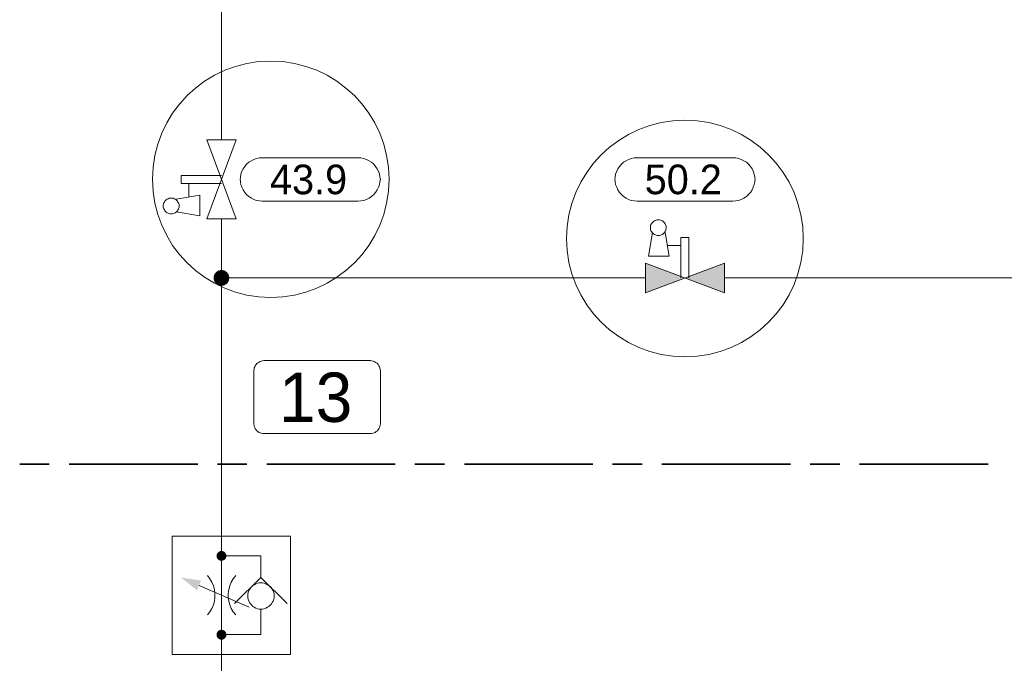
# Model space of a CAD drawing. Header units: millimetres. Extents: x 0 to 203, y 0 to 47.
# Tile 189 of 196: x 167.26 to 171.18, y 36.2 to 38.77. Entities that reach past the tile are written whole.
import ezdxf

# ---------------------------------------------------------------- set-up
doc = ezdxf.new("R2010")
doc.units = ezdxf.units.MM
for name, color, linetype in [('PDF_Geomertry', 7, 'Continuous'), ('PDF_Solid Fills', 7, 'Continuous'), ('PDF_Text', 7, 'Continuous')]:
    doc.layers.add(name, color=color, linetype=linetype)
doc.styles.add('PDF Arial', font='txt')

msp = doc.modelspace()

# ---------------------------------------------------------------- hatches: boundary and pattern name
at = {"layer": 'PDF_Solid Fills', "transparency": 33554559}
for points in [[(168.0643, 37.7382), (168.0324, 37.7382), (168.0332, 37.7424)], [(168.0643, 37.7382), (168.0332, 37.7424), (168.0338, 37.7465)], [(168.0643, 37.7382), (168.0338, 37.7465), (168.0352, 37.7499)], [(168.0643, 37.7382), (168.0352, 37.7499), (168.0365, 37.7535)], [(168.0643, 37.7382), (168.0365, 37.7535), (168.0393, 37.7568)], [(168.0643, 37.7382), (168.0393, 37.7568), (168.0421, 37.7604)], [(168.0643, 37.7382), (168.0421, 37.7604), (168.0449, 37.7632)], [(168.0643, 37.7382), (168.0449, 37.7632), (168.0485, 37.7651)], [(168.0643, 37.7382), (168.0485, 37.7651), (168.0518, 37.7674)], [(168.0643, 37.7382), (168.0518, 37.7674), (168.056, 37.7687)], [(168.0643, 37.7382), (168.056, 37.7687), (168.0602, 37.7693)], [(168.0643, 37.7382), (168.0602, 37.7693), (168.0643, 37.7693)], [(168.0643, 37.7382), (168.0679, 37.7693), (168.0721, 37.7687)], [(168.0643, 37.7382), (168.0643, 37.7693), (168.0679, 37.7693)], [(168.0643, 37.7382), (168.0721, 37.7687), (168.0763, 37.7674)], [(168.0643, 37.7382), (168.0763, 37.7674), (168.0796, 37.7651)], [(168.0643, 37.7382), (168.0796, 37.7651), (168.0832, 37.7632)], [(168.0643, 37.7382), (168.0832, 37.7632), (168.0865, 37.7604)], [(168.0643, 37.7382), (168.0865, 37.7604), (168.0888, 37.7568)], [(168.0643, 37.7382), (168.0888, 37.7568), (168.0915, 37.7535)], [(168.0643, 37.7382), (168.0915, 37.7535), (168.0929, 37.7499)], [(168.0643, 37.7382), (168.0929, 37.7499), (168.0943, 37.7465)], [(168.0643, 37.7382), (168.0943, 37.7465), (168.0949, 37.7424)], [(168.0643, 37.7382), (168.0949, 37.7424), (168.0957, 37.7382)], [(168.0643, 37.7382), (168.0332, 37.734), (168.0324, 37.7382)], [(168.0643, 37.7382), (168.0338, 37.7299), (168.0332, 37.734)], [(168.0643, 37.7382), (168.0352, 37.7257), (168.0338, 37.7299)], [(168.0643, 37.7382), (168.0365, 37.7221), (168.0352, 37.7257)], [(168.0643, 37.7382), (168.0393, 37.7187), (168.0365, 37.7221)], [(168.0643, 37.7382), (168.0421, 37.716), (168.0393, 37.7187)], [(168.0643, 37.7382), (168.0449, 37.7132), (168.0421, 37.716)], [(168.0643, 37.7382), (168.0485, 37.711), (168.0449, 37.7132)], [(168.0643, 37.7382), (168.0518, 37.709), (168.0485, 37.711)], [(168.0643, 37.7382), (168.056, 37.7076), (168.0518, 37.709)], [(168.0643, 37.7382), (168.0602, 37.7068), (168.056, 37.7076)], [(168.0643, 37.7382), (168.0643, 37.7068), (168.0602, 37.7068)], [(168.0643, 37.7382), (168.0679, 37.7068), (168.0643, 37.7068)], [(168.0643, 37.7382), (168.0721, 37.7076), (168.0679, 37.7068)], [(168.0643, 37.7382), (168.0763, 37.709), (168.0721, 37.7076)], [(168.0643, 37.7382), (168.0796, 37.711), (168.0763, 37.709)], [(168.0643, 37.7382), (168.0832, 37.7132), (168.0796, 37.711)], [(168.0643, 37.7382), (168.0865, 37.716), (168.0832, 37.7132)], [(168.0643, 37.7382), (168.0888, 37.7187), (168.0865, 37.716)], [(168.0643, 37.7382), (168.0915, 37.7221), (168.0888, 37.7187)], [(168.0643, 37.7382), (168.0929, 37.7257), (168.0915, 37.7221)], [(168.0643, 37.7382), (168.0943, 37.7299), (168.0929, 37.7257)], [(168.0643, 37.7382), (168.0949, 37.734), (168.0943, 37.7299)], [(168.0643, 37.7382), (168.0957, 37.7382), (168.0949, 37.734)], [(168.0643, 36.6299), (168.0471, 36.6396), (168.0485, 36.6415)], [(168.0643, 36.6299), (168.0485, 36.6415), (168.0504, 36.6437)], [(168.0643, 36.6299), (168.0504, 36.6437), (168.0518, 36.6457)], [(168.0643, 36.6299), (168.0518, 36.6457), (168.054, 36.6471)], [(168.0643, 36.6299), (168.054, 36.6471), (168.0568, 36.6479)], [(168.0643, 36.6299), (168.0568, 36.6479), (168.0588, 36.6493)], [(168.0643, 36.6299), (168.0588, 36.6493), (168.0615, 36.6493)], [(168.0643, 36.6299), (168.0615, 36.6493), (168.0643, 36.6499)], [(168.0643, 36.6299), (168.0643, 36.6499), (168.0665, 36.6493)], [(168.0643, 36.6299), (168.0693, 36.6493), (168.0713, 36.6479)], [(168.0643, 36.6299), (168.0665, 36.6493), (168.0693, 36.6493)], [(168.0643, 36.6299), (168.0713, 36.6479), (168.074, 36.6471)], [(168.0643, 36.6299), (168.074, 36.6471), (168.0763, 36.6457)], [(168.0643, 36.6299), (168.0763, 36.6457), (168.0782, 36.6437)], [(168.0643, 36.6299), (168.0782, 36.6437), (168.0796, 36.6415)], [(168.0643, 36.6299), (168.0796, 36.6415), (168.081, 36.6396)], [(168.0643, 36.6299), (168.0443, 36.6299), (168.0449, 36.6326)], [(168.0643, 36.6299), (168.0449, 36.6276), (168.0443, 36.6299)], [(168.0643, 36.6299), (168.0449, 36.6354), (168.0457, 36.6374)], [(168.0643, 36.6299), (168.0449, 36.6326), (168.0449, 36.6354)], [(168.0643, 36.6299), (168.0449, 36.6249), (168.0449, 36.6276)], [(168.0643, 36.6299), (168.0457, 36.6221), (168.0449, 36.6249)], [(168.0643, 36.6299), (168.0457, 36.6374), (168.0471, 36.6396)], [(168.0643, 36.6299), (168.0471, 36.6201), (168.0457, 36.6221)], [(168.0643, 36.6299), (168.0485, 36.6179), (168.0471, 36.6201)], [(168.0643, 36.6299), (168.0504, 36.616), (168.0485, 36.6179)], [(168.0643, 36.6299), (168.0518, 36.6146), (168.0504, 36.616)], [(168.0643, 36.6299), (168.054, 36.6132), (168.0518, 36.6146)], [(168.0643, 36.6299), (168.0568, 36.6118), (168.054, 36.6132)], [(168.0643, 36.6299), (168.0588, 36.611), (168.0568, 36.6118)], [(168.0643, 36.6299), (168.0615, 36.6104), (168.0588, 36.611)], [(168.0643, 36.6299), (168.0643, 36.6104), (168.0615, 36.6104)], [(168.0643, 36.6299), (168.081, 36.6396), (168.0824, 36.6374)], [(168.0643, 36.6299), (168.0824, 36.6374), (168.0832, 36.6354)], [(168.0643, 36.6299), (168.0832, 36.6354), (168.0838, 36.6326)], [(168.0643, 36.6299), (168.0838, 36.6326), (168.0838, 36.6299)], [(168.0643, 36.6299), (168.0665, 36.6104), (168.0643, 36.6104)], [(168.0643, 36.6299), (168.0693, 36.611), (168.0665, 36.6104)], [(168.0643, 36.6299), (168.0713, 36.6118), (168.0693, 36.611)], [(168.0643, 36.6299), (168.074, 36.6132), (168.0713, 36.6118)], [(168.0643, 36.6299), (168.0763, 36.6146), (168.074, 36.6132)], [(168.0643, 36.6299), (168.0782, 36.616), (168.0763, 36.6146)], [(168.0643, 36.6299), (168.0796, 36.6179), (168.0782, 36.616)], [(168.0643, 36.6299), (168.081, 36.6201), (168.0796, 36.6179)], [(168.0643, 36.6299), (168.0824, 36.6221), (168.081, 36.6201)], [(168.0643, 36.6299), (168.0832, 36.6249), (168.0824, 36.6221)], [(168.0643, 36.6299), (168.0838, 36.6276), (168.0832, 36.6249)], [(168.0643, 36.6299), (168.0838, 36.6299), (168.0838, 36.6276)], [(168.0643, 36.316), (168.0471, 36.3257), (168.0485, 36.3276)], [(168.0643, 36.316), (168.0485, 36.3276), (168.0504, 36.3299)], [(168.0643, 36.316), (168.0504, 36.3299), (168.0518, 36.3313)], [(168.0643, 36.316), (168.0518, 36.3313), (168.054, 36.3326)], [(168.0643, 36.316), (168.054, 36.3326), (168.0568, 36.334)], [(168.0643, 36.316), (168.0568, 36.334), (168.0588, 36.3346)], [(168.0643, 36.316), (168.0588, 36.3346), (168.0615, 36.3354)], [(168.0643, 36.316), (168.0615, 36.3354), (168.0643, 36.3354)], [(168.0643, 36.316), (168.0665, 36.3354), (168.0693, 36.3346)], [(168.0643, 36.316), (168.0643, 36.3354), (168.0665, 36.3354)], [(168.0643, 36.316), (168.0693, 36.3346), (168.0713, 36.334)], [(168.0643, 36.316), (168.0713, 36.334), (168.074, 36.3326)], [(168.0643, 36.316), (168.074, 36.3326), (168.0763, 36.3313)], [(168.0643, 36.316), (168.0763, 36.3313), (168.0782, 36.3299)], [(168.0643, 36.316), (168.0782, 36.3299), (168.0796, 36.3276)], [(168.0643, 36.316), (168.0796, 36.3276), (168.081, 36.3257)], [(168.0643, 36.316), (168.0443, 36.316), (168.0449, 36.3179)], [(168.0643, 36.316), (168.0449, 36.3132), (168.0443, 36.316)], [(168.0643, 36.316), (168.0449, 36.3207), (168.0457, 36.3229)], [(168.0643, 36.316), (168.0449, 36.3179), (168.0449, 36.3207)], [(168.0643, 36.316), (168.0449, 36.3104), (168.0449, 36.3132)], [(168.0643, 36.316), (168.0457, 36.3082), (168.0449, 36.3104)], [(168.0643, 36.316), (168.0457, 36.3229), (168.0471, 36.3257)], [(168.0643, 36.316), (168.0471, 36.3054), (168.0457, 36.3082)], [(168.0643, 36.316), (168.0485, 36.3035), (168.0471, 36.3054)], [(168.0643, 36.316), (168.0504, 36.3021), (168.0485, 36.3035)], [(168.0643, 36.316), (168.0518, 36.2999), (168.0504, 36.3021)], [(168.0643, 36.316), (168.054, 36.2985), (168.0518, 36.2999)], [(168.0643, 36.316), (168.0568, 36.2971), (168.054, 36.2985)], [(168.0643, 36.316), (168.0588, 36.2965), (168.0568, 36.2971)], [(168.0643, 36.316), (168.0615, 36.2965), (168.0588, 36.2965)], [(168.0643, 36.316), (168.0643, 36.2957), (168.0615, 36.2965)], [(168.0643, 36.316), (168.081, 36.3257), (168.0824, 36.3229)], [(168.0643, 36.316), (168.0824, 36.3229), (168.0832, 36.3207)], [(168.0643, 36.316), (168.0832, 36.3207), (168.0838, 36.3179)], [(168.0643, 36.316), (168.0838, 36.3179), (168.0838, 36.316)], [(168.0643, 36.316), (168.0665, 36.2965), (168.0643, 36.2957)], [(168.0643, 36.316), (168.0693, 36.2965), (168.0665, 36.2965)], [(168.0643, 36.316), (168.0713, 36.2971), (168.0693, 36.2965)], [(168.0643, 36.316), (168.074, 36.2985), (168.0713, 36.2971)], [(168.0643, 36.316), (168.0763, 36.2999), (168.074, 36.2985)], [(168.0643, 36.316), (168.0782, 36.3021), (168.0763, 36.2999)], [(168.0643, 36.316), (168.0796, 36.3035), (168.0782, 36.3021)], [(168.0643, 36.316), (168.081, 36.3054), (168.0796, 36.3035)], [(168.0643, 36.316), (168.0824, 36.3082), (168.081, 36.3054)], [(168.0643, 36.316), (168.0832, 36.3104), (168.0824, 36.3082)], [(168.0643, 36.316), (168.0838, 36.3132), (168.0832, 36.3104)], [(168.0643, 36.316), (168.0838, 36.316), (168.0838, 36.3132)]]:
    msp.add_hatch(color=256, dxfattribs=at).paths.add_polyline_path(points)

# ---------------------------------------------------------------- linework, layer by layer
at = {"layer": 'PDF_Geomertry', "lineweight": 15}
for points in [[(168.0643, 38.2882), (168.0643, 38.9285)], [(168.0643, 36.6299), (168.0643, 36.7082), (168.0643, 37.7382), (168.0643, 37.9735)], [(169.754, 37.7382), (168.0643, 37.7382)], [(170.0679, 37.7382), (176.1624, 37.7382), (176.1624, 34.6887)], [(168.2213, 36.5443), (168.2213, 36.5749), (168.2213, 36.6299), (168.0643, 36.6299), (168.0643, 36.316), (168.2213, 36.316), (168.2213, 36.4179)], [(168.0082, 36.3943), (168.0171, 36.4063), (168.0254, 36.4201), (168.0318, 36.4346), (168.036, 36.4493), (168.0374, 36.4651), (168.0374, 36.4804), (168.036, 36.4957), (168.0318, 36.511), (168.0254, 36.5257), (168.0171, 36.5388), (168.0082, 36.5513)], [(168.1207, 36.5513), (168.111, 36.5388), (168.1027, 36.5257), (168.0971, 36.511), (168.0929, 36.4957), (168.0907, 36.4804), (168.0907, 36.4651), (168.0929, 36.4493), (168.0971, 36.4346), (168.1027, 36.4201), (168.111, 36.4063), (168.1207, 36.3943)], [(168.1165, 36.4396), (168.2213, 36.5443), (168.3263, 36.4396)], [(168.174, 36.4257), (167.9749, 36.5124)], [(168.0643, 36.316), (168.0643, 36.2368), (168.0643, 35.8715)]]:
    msp.add_lwpolyline(points, dxfattribs=at)
at = {"layer": 'PDF_Geomertry', "color": 1, "lineweight": 15}
for points in [[(168.0054, 37.9735), (168.1227, 38.2882), (168.0054, 38.2882), (168.1227, 37.9735), (168.0054, 37.9735)], [(167.8949, 38.0249), (167.8949, 38.029), (167.8943, 38.0332), (167.8929, 38.0368), (167.8907, 38.0401), (167.8888, 38.0438), (167.886, 38.0471), (167.8832, 38.0499), (167.8796, 38.0521), (167.8754, 38.054), (167.8721, 38.0554), (167.8679, 38.0563), (167.8638, 38.0563), (167.8596, 38.0563), (167.8554, 38.0554), (167.8518, 38.054), (167.8477, 38.0521), (167.8443, 38.0499), (167.8415, 38.0471), (167.8388, 38.0438), (167.8365, 38.0401), (167.8346, 38.0368), (167.8332, 38.0332), (167.8324, 38.029), (167.8324, 38.0249), (167.8324, 38.0207), (167.8332, 38.0165), (167.8346, 38.0132), (167.8365, 38.009), (167.8388, 38.0054), (167.8415, 38.0026), (167.8443, 37.9999), (167.8477, 37.9979), (167.8518, 37.9957), (167.8554, 37.9943), (167.8596, 37.9937), (167.8638, 37.9937), (167.8679, 37.9937), (167.8721, 37.9943), (167.8754, 37.9957), (167.8796, 37.9979), (167.8832, 37.9999), (167.886, 38.0026), (167.8888, 38.0054), (167.8907, 38.009), (167.8929, 38.0132), (167.8943, 38.0165), (167.8949, 38.0207), (167.8949, 38.0249)], [(169.836, 37.9382), (169.836, 37.9424), (169.8352, 37.9465), (169.8338, 37.9507), (169.8318, 37.954), (169.8296, 37.9576), (169.8268, 37.9604), (169.824, 37.9632), (169.8207, 37.966), (169.8165, 37.9674), (169.8129, 37.9687), (169.8088, 37.9693), (169.8046, 37.9701), (169.8004, 37.9693), (169.7963, 37.9687), (169.7929, 37.9674), (169.7888, 37.966), (169.786, 37.9632), (169.7824, 37.9604), (169.7796, 37.9576), (169.7777, 37.954), (169.7754, 37.9507), (169.774, 37.9465), (169.7735, 37.9424), (169.7735, 37.9382), (169.7735, 37.934), (169.774, 37.9304), (169.7754, 37.9263), (169.7777, 37.9229), (169.7796, 37.9193), (169.7824, 37.916), (169.786, 37.9132), (169.7888, 37.911), (169.7929, 37.9096), (169.7963, 37.9082), (169.8004, 37.9076), (169.8046, 37.9068), (169.8088, 37.9076), (169.8129, 37.9082), (169.8165, 37.9096), (169.8207, 37.911), (169.824, 37.9132), (169.8268, 37.916), (169.8296, 37.9193), (169.8318, 37.9229), (169.8338, 37.9263), (169.8352, 37.9304), (169.836, 37.934), (169.836, 37.9382)], [(169.754, 37.7971), (170.0679, 37.679), (170.0679, 37.7971), (169.754, 37.679), (169.754, 37.7971)]]:
    msp.add_lwpolyline(points, close=True, dxfattribs=at)
at = {"layer": 'PDF_Geomertry', "lineweight": 15}
for points in [[(168.6082, 38.2174), (168.6199, 38.2165), (168.631, 38.2146), (168.6421, 38.2104), (168.6527, 38.2054), (168.6624, 38.1993), (168.6707, 38.1915), (168.6782, 38.1826), (168.6846, 38.1729), (168.6902, 38.1632), (168.6935, 38.1521), (168.6957, 38.1401), (168.6971, 38.129), (168.6971, 38.1326), (168.6957, 38.1215), (168.6935, 38.1104), (168.6902, 38.0993), (168.6846, 38.0888), (168.6782, 38.079), (168.6707, 38.0701), (168.6624, 38.0624), (168.6527, 38.0563), (168.6421, 38.0513), (168.631, 38.0471), (168.6199, 38.0451), (168.6082, 38.0443), (168.2268, 38.0443), (168.2157, 38.0451), (168.204, 38.0471), (168.1935, 38.0513), (168.1832, 38.0563), (168.1735, 38.0624), (168.1643, 38.0701), (168.1568, 38.079), (168.1504, 38.0888), (168.1457, 38.0993), (168.1415, 38.1104), (168.1393, 38.1215), (168.1388, 38.1326), (168.1388, 38.129), (168.1393, 38.1401), (168.1415, 38.1521), (168.1457, 38.1632), (168.1504, 38.1729), (168.1568, 38.1826), (168.1643, 38.1915), (168.1735, 38.1993), (168.1832, 38.2054), (168.1935, 38.2104), (168.204, 38.2146), (168.2157, 38.2165), (168.2268, 38.2174), (168.6082, 38.2174)], [(170.1013, 38.2174), (170.1129, 38.2165), (170.124, 38.2146), (170.1352, 38.2104), (170.1457, 38.2054), (170.1554, 38.1993), (170.1638, 38.1915), (170.1713, 38.1826), (170.1782, 38.1729), (170.1832, 38.1632), (170.1865, 38.1521), (170.1888, 38.1401), (170.1902, 38.129), (170.1902, 38.1326), (170.1888, 38.1215), (170.1865, 38.1104), (170.1832, 38.0993), (170.1782, 38.0888), (170.1713, 38.079), (170.1638, 38.0701), (170.1554, 38.0624), (170.1457, 38.0563), (170.1352, 38.0513), (170.124, 38.0471), (170.1129, 38.0451), (170.1013, 38.0443), (169.7199, 38.0443), (169.7088, 38.0451), (169.6971, 38.0471), (169.6865, 38.0513), (169.6763, 38.0563), (169.6665, 38.0624), (169.6574, 38.0701), (169.6499, 38.079), (169.6435, 38.0888), (169.6388, 38.0993), (169.6346, 38.1104), (169.6324, 38.1215), (169.6318, 38.1326), (169.6318, 38.129), (169.6324, 38.1401), (169.6346, 38.1521), (169.6388, 38.1632), (169.6435, 38.1729), (169.6499, 38.1826), (169.6574, 38.1915), (169.6665, 38.1993), (169.6763, 38.2054), (169.6865, 38.2104), (169.6971, 38.2146), (169.7088, 38.2165), (169.7199, 38.2174), (170.1013, 38.2174)], [(167.8679, 36.2368), (168.3393, 36.2368), (168.3393, 36.7082), (167.8679, 36.7082), (167.8679, 36.2368)], [(168.2735, 36.4701), (168.2735, 36.4771), (168.2721, 36.484), (168.2699, 36.4901), (168.2665, 36.4965), (168.2629, 36.5021), (168.2582, 36.5076), (168.2532, 36.5118), (168.2477, 36.5151), (168.2415, 36.5187), (168.2346, 36.5207), (168.2282, 36.5221), (168.2213, 36.5229), (168.2143, 36.5221), (168.2074, 36.5207), (168.2013, 36.5187), (168.1949, 36.5151), (168.1893, 36.5118), (168.1846, 36.5076), (168.1796, 36.5021), (168.1763, 36.4965), (168.1727, 36.4901), (168.1707, 36.484), (168.1693, 36.4771), (168.1685, 36.4701), (168.1693, 36.4632), (168.1707, 36.4568), (168.1727, 36.4499), (168.1763, 36.4438), (168.1796, 36.4382), (168.1846, 36.4332), (168.1893, 36.4285), (168.1949, 36.4249), (168.2013, 36.4215), (168.2074, 36.4193), (168.2143, 36.4179), (168.2213, 36.4179), (168.2282, 36.4179), (168.2346, 36.4193), (168.2415, 36.4215), (168.2477, 36.4249), (168.2532, 36.4285), (168.2582, 36.4332), (168.2629, 36.4382), (168.2665, 36.4438), (168.2699, 36.4499), (168.2721, 36.4568), (168.2735, 36.4632), (168.2735, 36.4701)]]:
    msp.add_lwpolyline(points, close=True, dxfattribs=at)
at = {"layer": 'PDF_Geomertry', "color": 1, "lineweight": 15}
for points in [[(168.0643, 38.1151), (167.9032, 38.1151), (167.9032, 38.1465), (168.0643, 38.1465)], [(167.9346, 38.0604), (167.9346, 38.1151)], [(167.8832, 38.0013), (167.9777, 37.9854), (167.9777, 38.0679), (167.8832, 38.0521)], [(169.781, 37.9188), (169.7657, 37.8243), (169.8477, 37.8243), (169.8324, 37.9188)], [(169.8949, 37.7382), (169.8949, 37.8993), (169.9263, 37.8993), (169.9263, 37.7382)], [(169.8402, 37.8679), (169.8949, 37.8679)]]:
    msp.add_lwpolyline(points, dxfattribs=at)
at = {"layer": 'PDF_Geomertry', "lineweight": 0}
for points in [[(168.0485, 37.7382), (168.0485, 37.736), (168.049, 37.734), (168.0499, 37.7318), (168.0504, 37.7304), (168.0518, 37.7285), (168.0532, 37.7271), (168.0546, 37.7257), (168.056, 37.7243), (168.0582, 37.7235), (168.0602, 37.7229), (168.0624, 37.7221), (168.0643, 37.7221), (168.0665, 37.7221), (168.0679, 37.7229), (168.0699, 37.7235), (168.0721, 37.7243), (168.0735, 37.7257), (168.0754, 37.7271), (168.0768, 37.7285), (168.0777, 37.7304), (168.0782, 37.7318), (168.079, 37.734), (168.0796, 37.736), (168.0796, 37.7382), (168.0796, 37.7401), (168.079, 37.7424), (168.0782, 37.7437), (168.0777, 37.7457), (168.0768, 37.7479), (168.0754, 37.7493), (168.0735, 37.7507), (168.0721, 37.7513), (168.0699, 37.7526), (168.0679, 37.7535), (168.0665, 37.7535), (168.0643, 37.7535), (168.0624, 37.7535), (168.0602, 37.7535), (168.0582, 37.7526), (168.056, 37.7513), (168.0546, 37.7507), (168.0532, 37.7493), (168.0518, 37.7479), (168.0504, 37.7457), (168.0499, 37.7437), (168.049, 37.7424), (168.0485, 37.7401), (168.0485, 37.7382)], [(168.054, 36.6299), (168.0546, 36.6285), (168.0546, 36.6276), (168.0554, 36.6263), (168.0554, 36.6249), (168.056, 36.6243), (168.0574, 36.6229), (168.0582, 36.6221), (168.0596, 36.6215), (168.0602, 36.6207), (168.0615, 36.6207), (168.0629, 36.6201), (168.0643, 36.6201), (168.0652, 36.6201), (168.0665, 36.6207), (168.0679, 36.6207), (168.0693, 36.6215), (168.0699, 36.6221), (168.0713, 36.6229), (168.0721, 36.6243), (168.0727, 36.6249), (168.0735, 36.6263), (168.0735, 36.6276), (168.074, 36.6285), (168.074, 36.6299), (168.074, 36.6313), (168.0735, 36.6326), (168.0735, 36.634), (168.0727, 36.6346), (168.0721, 36.636), (168.0713, 36.6368), (168.0699, 36.6374), (168.0693, 36.6382), (168.0679, 36.6388), (168.0665, 36.6396), (168.0652, 36.6396), (168.0643, 36.6396), (168.0629, 36.6396), (168.0615, 36.6396), (168.0602, 36.6388), (168.0596, 36.6382), (168.0582, 36.6374), (168.0574, 36.6368), (168.056, 36.636), (168.0554, 36.6346), (168.0554, 36.634), (168.0546, 36.6326), (168.0546, 36.6313), (168.054, 36.6299)], [(168.054, 36.316), (168.0546, 36.3146), (168.0546, 36.3132), (168.0554, 36.3118), (168.0554, 36.311), (168.056, 36.3096), (168.0574, 36.309), (168.0582, 36.3076), (168.0596, 36.3068), (168.0602, 36.3068), (168.0615, 36.3063), (168.0629, 36.3063), (168.0643, 36.3054), (168.0652, 36.3063), (168.0665, 36.3063), (168.0679, 36.3068), (168.0693, 36.3068), (168.0699, 36.3076), (168.0713, 36.309), (168.0721, 36.3096), (168.0727, 36.311), (168.0735, 36.3118), (168.0735, 36.3132), (168.074, 36.3146), (168.074, 36.316), (168.074, 36.3165), (168.0735, 36.3179), (168.0735, 36.3193), (168.0727, 36.3207), (168.0721, 36.3215), (168.0713, 36.3229), (168.0699, 36.3235), (168.0693, 36.3243), (168.0679, 36.3249), (168.0665, 36.3249), (168.0652, 36.3257), (168.0643, 36.3257), (168.0629, 36.3257), (168.0615, 36.3249), (168.0602, 36.3249), (168.0596, 36.3243), (168.0582, 36.3235), (168.0574, 36.3229), (168.056, 36.3215), (168.0554, 36.3207), (168.0554, 36.3193), (168.0546, 36.3179), (168.0546, 36.3165), (168.054, 36.316)]]:
    msp.add_lwpolyline(points, close=True, dxfattribs=at)
at = {"layer": 'PDF_Geomertry', "lineweight": 9}
msp.add_lwpolyline([(168.6574, 37.4082), (168.6624, 37.4076), (168.6679, 37.4068), (168.6727, 37.4049), (168.6768, 37.4026), (168.681, 37.3999), (168.6852, 37.3965), (168.6888, 37.3924), (168.6915, 37.3882), (168.6935, 37.384), (168.6957, 37.379), (168.6963, 37.3735), (168.6971, 37.3687), (168.6971, 37.1563), (168.6963, 37.1513), (168.6957, 37.1465), (168.6935, 37.1415), (168.6915, 37.1368), (168.6888, 37.1326), (168.6852, 37.1285), (168.681, 37.1257), (168.6768, 37.1221), (168.6727, 37.1201), (168.6679, 37.1187), (168.6624, 37.1174), (168.6574, 37.1174), (168.2332, 37.1174), (168.2277, 37.1174), (168.2227, 37.1187), (168.2179, 37.1201), (168.2138, 37.1221), (168.2088, 37.1257), (168.2054, 37.1285), (168.2018, 37.1326), (168.199, 37.1368), (168.1971, 37.1415), (168.1949, 37.1465), (168.1943, 37.1513), (168.1935, 37.1563), (168.1935, 37.3687), (168.1943, 37.3735), (168.1949, 37.379), (168.1971, 37.384), (168.199, 37.3882), (168.2018, 37.3924), (168.2054, 37.3965), (168.2088, 37.3999), (168.2138, 37.4026), (168.2179, 37.4049), (168.2227, 37.4068), (168.2277, 37.4076), (168.2332, 37.4082), (168.6574, 37.4082)], close=True, dxfattribs=at)
at = {"layer": 'PDF_Geomertry', "lineweight": 35}
for points in [[(167.2602, 36.9951), (167.3782, 36.9951)], [(167.4574, 36.9951), (167.9693, 36.9951)], [(168.0477, 36.9951), (168.1657, 36.9951)], [(168.2443, 36.9951), (168.756, 36.9951)], [(168.8352, 36.9951), (168.9532, 36.9951)], [(169.0318, 36.9951), (169.5435, 36.9951)], [(169.6227, 36.9951), (169.7407, 36.9951)], [(169.8193, 36.9951), (170.331, 36.9951)], [(170.4096, 36.9951), (170.5277, 36.9951)], [(170.6068, 36.9951), (171.1185, 36.9951)]]:
    msp.add_lwpolyline(points, dxfattribs=at)
at = {"layer": 'PDF_Geomertry', "color": 1, "lineweight": 15}
for centre, radius in [((168.2604, 38.1313), 0.4714), ((169.9108, 37.8951), 0.4716)]:
    msp.add_circle(centre, radius, dxfattribs=at)
at = {"layer": 'PDF_Solid Fills', "color": 1, "transparency": 33554559}
for points in [[(169.754, 37.679), (169.754, 37.7971), (169.754, 37.679), (169.911, 37.7382)], [(169.911, 37.7382), (170.0679, 37.7971), (169.911, 37.7382), (170.0679, 37.679)]]:
    msp.add_solid(points, dxfattribs=at)
at = {"layer": 'PDF_Solid Fills', "transparency": 33554559}
msp.add_solid([(167.9665, 36.4929), (167.9832, 36.5313), (167.9665, 36.4929), (167.9032, 36.5438)], dxfattribs=at)

# ---------------------------------------------------------------- texts
at = {"layer": 'PDF_Text', "attachment_point": 7, "style": 'PDF Arial'}
for s, insert, char_height in [('43.9', (168.2574, 38.07), 0.11811), ('50.2', (169.7504, 38.0701), 0.11811), ('13', (168.2929, 37.1611), 0.19685)]:
    msp.add_mtext(s, dxfattribs=dict(at, insert=insert, char_height=char_height))

doc.saveas('drawing.dxf')
